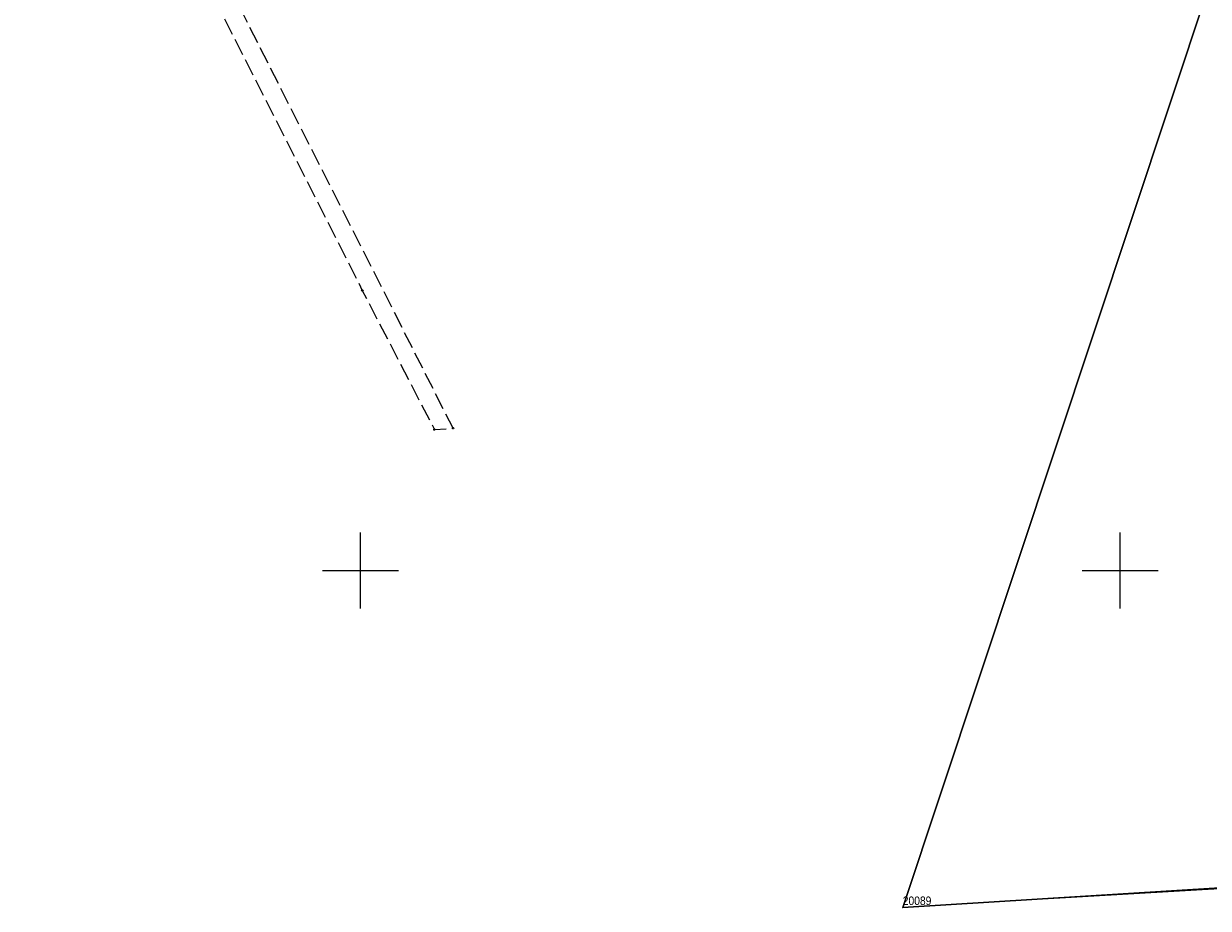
# Model space of a CAD drawing. Header units: metres. Extents: x 5548743 to 5556416, y 5707500 to 5714000.
# Tile 107 of 244: x 5552756 to 5552912, y 5711056 to 5711172. Entities that reach past the tile are written whole.
import ezdxf
from ezdxf.enums import TextEntityAlignment as Align

# ---------------------------------------------------------------- set-up
doc = ezdxf.new("R2010")
doc.units = ezdxf.units.M
doc.linetypes.add('2.25_0.75', pattern=[3, 2.25, -0.75])
doc.linetypes.add('219-1000', pattern=[0])
doc.layers.get('0').update_dxf_attribs({"color": 2, "lineweight": 5})
doc.styles.get("Standard").update_dxf_attribs({"font": 'Working1250', "width": 0.75})

# ---------------------------------------------------------------- blocks, each defined once
blk = doc.blocks.new('203')
at = {"linetype": 'Continuous', "lineweight": 0}
h = blk.add_hatch(color=0, dxfattribs=at)
edge = h.paths.add_edge_path()
edge.add_arc((0, 0), 0.09, 0, 360)
blk = doc.blocks.new('PIKIETAW1891')
at = {"color": 0}
blk.add_circle((0, 0), 0.09, dxfattribs=at)
blk = doc.blocks.new('RAMKA1000K')
at = {"color": 0}
for p, q in [((0, 95), (0, 105)), ((100, 95), (100, 105)), ((800, 95), (800, 105)), ((0, 100), (5, 100)), ((95, 100), (105, 100)), ((795, 100), (800, 100))]:
    blk.add_line(p, q, dxfattribs=at)

msp = doc.modelspace()

# ---------------------------------------------------------------- linework, layer by layer
at = {"layer": '216-obręb ewidencyjny', "color": 7, "linetype": 'CONTINUOUS', "lineweight": 25, "flags": 128}
for points in [[(5553303.29, 5711172.41), (5553245.53, 5711230.59), (5553201.96, 5711255.35), (5553140.19, 5711284.18), (5553135.72, 5711277.69), (5553111.42, 5711242.97), (5553187.3, 5711106.28), (5553112.55, 5711070.64), (5552871.37, 5711055.67), (5552911.56, 5711176.56), (5552902.55, 5711179.99), (5552857.56, 5711200.05), (5552823.52, 5711222.08), (5552811.69, 5711238.16), (5552792.63, 5711262.96), (5552771.45, 5711305.07), (5552757.83, 5711364.93), (5552755.89, 5711371.71), (5552732.07, 5711369.95), (5552708.66, 5711378.89), (5552680.03, 5711429.79), (5552679.16, 5711442.78), (5552714.87, 5711541.1)], [(5552714.87, 5711541.1), (5552679.16, 5711442.78), (5552680.03, 5711429.79), (5552708.66, 5711378.89), (5552732.07, 5711369.95), (5552755.89, 5711371.71), (5552757.83, 5711364.93), (5552771.45, 5711305.07), (5552792.63, 5711262.96), (5552811.69, 5711238.16), (5552823.52, 5711222.08), (5552857.56, 5711200.05), (5552902.55, 5711179.99), (5552911.56, 5711176.56), (5552871.37, 5711055.67), (5553112.55, 5711070.64), (5553187.3, 5711106.28), (5553111.42, 5711242.97), (5553135.72, 5711277.69), (5553140.19, 5711284.18), (5553201.96, 5711255.35), (5553245.53, 5711230.59), (5553303.29, 5711172.41)]]:
    msp.add_lwpolyline(points, dxfattribs=at)
at = {"layer": '218-kontur użytku gruntowego', "color": 3, "linetype": 'CONTINUOUS', "lineweight": 18, "flags": 128}
for points in [[(5552871.37, 5711055.67), (5552911.56, 5711176.56)], [(5552994.14, 5711062.87), (5552881.53, 5711056.3)], [(5552876.86, 5711056.01), (5552871.37, 5711055.67)], [(5552881.53, 5711056.3), (5552876.86, 5711056.01)]]:
    msp.add_lwpolyline(points, dxfattribs=at)
at = {"layer": '219-działka ewidencyjna', "color": 7, "linetype": '219-1000', "lineweight": 18, "flags": 128}
for points in [[(5552871.37, 5711055.67), (5552911.56, 5711176.56)], [(5553112.55, 5711070.64), (5552871.37, 5711055.67)]]:
    msp.add_lwpolyline(points, dxfattribs=at)
at = {"layer": 'jezdnia', "color": 7, "linetype": '2.25_0.75', "lineweight": 18, "flags": 128}
msp.add_lwpolyline([(5552255.88, 5711162.93), (5552254.61, 5711158.51), (5552320.29, 5711149.26), (5552348.62, 5711156.63), (5552354.01, 5711158.15), (5552361.31, 5711160.11), (5552373.22, 5711162.44), (5552384.01, 5711166.66), (5552410.06, 5711177.05), (5552441.29, 5711191.72), (5552458.74, 5711200.63), (5552465.68, 5711204.44), (5552516.1, 5711227.26), (5552543.82, 5711239.46), (5552582.51, 5711257.71), (5552594, 5711263.25), (5552615.55, 5711281.52), (5552627.38, 5711291.51), (5552631.19, 5711295.9), (5552650.59, 5711327.07), (5552653.03, 5711331.89), (5552667.22, 5711330.38), (5552680.97, 5711324.89), (5552688.81, 5711318.09), (5552698.3, 5711302.59), (5552721.97, 5711290.12), (5552733.85, 5711283.87), (5552744.23, 5711266.62), (5552724.59, 5711252.67), (5552738.63, 5711243.07), (5552767.27, 5711201.76), (5552800.23, 5711136.86), (5552809.72, 5711118.55), (5552812.18, 5711118.73), (5552769.49, 5711202.88), (5552741.96, 5711244.52), (5552728.53, 5711252.69), (5552747.72, 5711266.48), (5552736.13, 5711285.52), (5552699.9, 5711304.94), (5552690.73, 5711319.86), (5552686.53, 5711323.88), (5552682.54, 5711327.31), (5552669.56, 5711332.63), (5552654.91, 5711335.71), (5552659.01, 5711344.48), (5552654, 5711344.1), (5552635.52, 5711307.81), (5552628.86, 5711298.32), (5552615.18, 5711285.97), (5552602.57, 5711274.34), (5552591.22, 5711265.73), (5552582.44, 5711261.42), (5552539.52, 5711241.92), (5552512.74, 5711230.05), (5552439.01, 5711197.33), (5552424.54, 5711187.88), (5552406.6, 5711179.25), (5552376, 5711168.25), (5552369.46, 5711165.94), (5552357.84, 5711163.72), (5552320.38, 5711152.85)], close=True, dxfattribs=at)

# ---------------------------------------------------------------- block references
at = {"layer": '203-punkt graniczny', "color": 7, "linetype": 'CONTINUOUS', "lineweight": 18}
msp.add_blockref('203', (5552871.37, 5711055.67), dxfattribs=at)
at = {"layer": 'Punkt roboczy BDOT GESUT K1', "color": 6, "linetype": 'CONTINUOUS', "lineweight": 18}
for p in [(5552800.23, 5711136.86), (5552809.72, 5711118.55), (5552812.18, 5711118.73)]:
    msp.add_blockref('PIKIETAW1891', p, dxfattribs=at)
at = {"layer": 'Wstawianie ramki sekcyjnej z opisem', "color": 7, "linetype": 'CONTINUOUS', "lineweight": 13}
for p in [(5552000, 5711000), (5552000, 5711000), (5552000, 5711000), (5552000, 5711000), (5552800, 5711000), (5552800, 5711000), (5552800, 5711000), (5552800, 5711000)]:
    msp.add_blockref('RAMKA1000K', p, dxfattribs=at)

# ---------------------------------------------------------------- texts
at = {"layer": '203-punkt graniczny-Atr103', "color": 7, "width": 0.9}
msp.add_text('20089', height=1.125, dxfattribs=at).set_placement((5552871.37, 5711055.67), align=Align.BOTTOM_LEFT)
msp.add_text('20089', height=1.125, dxfattribs=at).set_placement((5552871.37, 5711055.67), align=Align.BOTTOM_LEFT)

doc.saveas('drawing.dxf')
